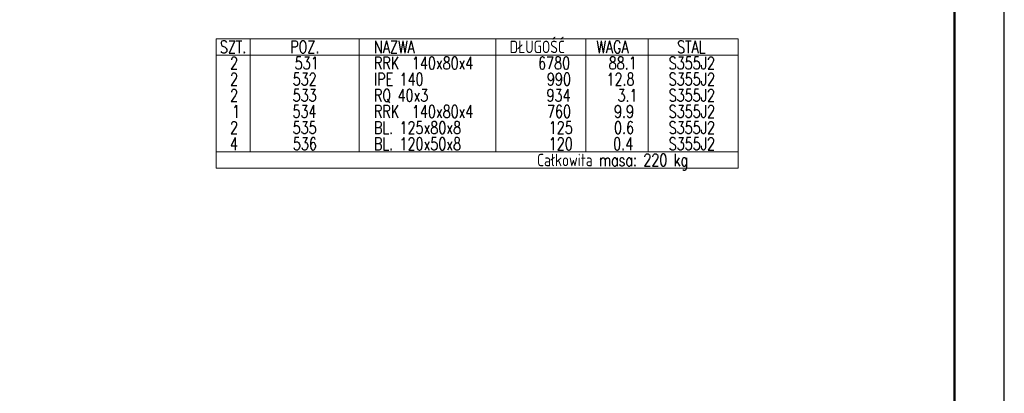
# Model space of a CAD drawing. Header units: millimetres. Extents: x -865 to -433, y 12374 to 12747.
# Tile 6 of 7: x -637 to -439, y 12502 to 12577. Entities that reach past the tile are written whole.
import ezdxf

# ---------------------------------------------------------------- set-up
doc = ezdxf.new("R2010")
doc.units = ezdxf.units.MM
doc.header["$LTSCALE"] = 10
doc.layers.add('_FORMATKA', color=8, linetype='Continuous', plot=False)
for name, color, linetype, lineweight in [('_RAMKA', 7, 'Continuous', 35), ('PS_DIM', 4, 'Continuous', 13), ('PS_TEXT', 3, 'Continuous', 18)]:
    doc.layers.add(name, color=color, linetype=linetype, lineweight=lineweight)
doc.styles.add('simplex', font='simplex.shx', dxfattribs={"width": 0.75})

# ---------------------------------------------------------------- blocks, each defined once
blk = doc.blocks.new('*U89')
at = {"layer": '_FORMATKA', "lineweight": -3}
blk.add_lwpolyline([(-420, 0), (0, 0), (0, 297), (-420, 297)], close=True, dxfattribs=at)
at = {"layer": '_RAMKA', "lineweight": -3, "const_width": 0.5}
blk.add_lwpolyline([(-390, 10), (-10, 10), (-10, 287), (-390, 287)], close=True, dxfattribs=at)
blk = doc.blocks.new('*X115')
at = {"color": 7}
for p, q in [((-492.6, 12573.25), (-597.6, 12573.25)), ((-597.6, 12573.25), (-597.6, 12547.25)), ((-492.6, 12547.25), (-492.6, 12573.25)), ((-597.6, 12547.25), (-492.6, 12547.25))]:
    blk.add_line(p, q, dxfattribs=at)
at = {"color": 3}
for p, q in [((-590.73, 12573.25), (-590.73, 12550.5)), ((-568.85, 12573.25), (-568.85, 12550.5)), ((-541.35, 12573.25), (-541.35, 12550.5)), ((-523.23, 12573.25), (-523.23, 12550.5)), ((-510.73, 12573.25), (-510.73, 12550.5)), ((-597.6, 12570), (-492.6, 12570)), ((-597.6, 12550.5), (-492.6, 12550.5))]:
    blk.add_line(p, q, dxfattribs=at)
at = {"color": 1, "style": 'simplex', "width": 0.75}
for s, p in [('SZT.', (-596.84, 12570.38)), ('POZ.', (-582.69, 12570.38)), ('NAZWA', (-565.85, 12570.38)), ('DŁUGOŚĆ', (-538.55, 12570.38)), ('WAGA', (-521.14, 12570.38)), ('STAL', (-504.88, 12570.38)), ('Całkowita masa: 220 kg', (-533.05, 12547.63))]:
    blk.add_text(s, height=2.5, dxfattribs=at).set_placement(p)
at = {"color": 4, "style": 'simplex', "width": 0.75}
for s, p in [('2', (-594.79, 12567.13)), ('531', (-581.8, 12567.13)), ('RRK  140x80x4', (-565.85, 12567.13)), ('6780', (-532.83, 12567.13)), ('88.1', (-518.64, 12567.13)), ('S355J2', (-506.57, 12567.13)), ('2', (-594.79, 12563.88)), ('532', (-582.2, 12563.88)), ('IPE 140', (-565.85, 12563.88)), ('990', (-531.05, 12563.88)), ('12.8', (-519.08, 12563.88)), ('S355J2', (-506.57, 12563.88)), ('2', (-594.79, 12560.63)), ('533', (-582.2, 12560.63)), ('RQ 40x3', (-565.85, 12560.63)), ('934', (-531.14, 12560.63)), ('3.1', (-516.85, 12560.63)), ('S355J2', (-506.57, 12560.63)), ('534', (-582.24, 12557.38)), ('RRK  140x80x4', (-565.85, 12557.38)), ('760', (-531.05, 12557.38)), ('9.9', (-517.56, 12557.38)), ('S355J2', (-506.57, 12557.38)), ('1', (-594.39, 12557.38)), ('2', (-594.79, 12554.13)), ('535', (-582.2, 12554.13)), ('BL. 125x80x8', (-565.85, 12554.13)), ('125', (-530.69, 12554.13)), ('0.6', (-517.56, 12554.13)), ('S355J2', (-506.57, 12554.13)), ('4', (-594.83, 12550.88)), ('536', (-582.15, 12550.88)), ('BL. 120x50x8', (-565.85, 12550.88)), ('120', (-530.69, 12550.88)), ('0.4', (-517.74, 12550.88)), ('S355J2', (-506.57, 12550.88))]:
    blk.add_text(s, height=2.5, dxfattribs=at).set_placement(p)

msp = doc.modelspace()

# ---------------------------------------------------------------- block references
at = {"layer": 'PS_DIM'}
msp.add_blockref('*U89', (-439.07, 12374.14), dxfattribs=at)
at = {"layer": 'PS_TEXT', "color": 2, "linetype": 'Continuous'}
msp.add_blockref('*X115', (0, 0), dxfattribs=at)

doc.saveas('drawing.dxf')
